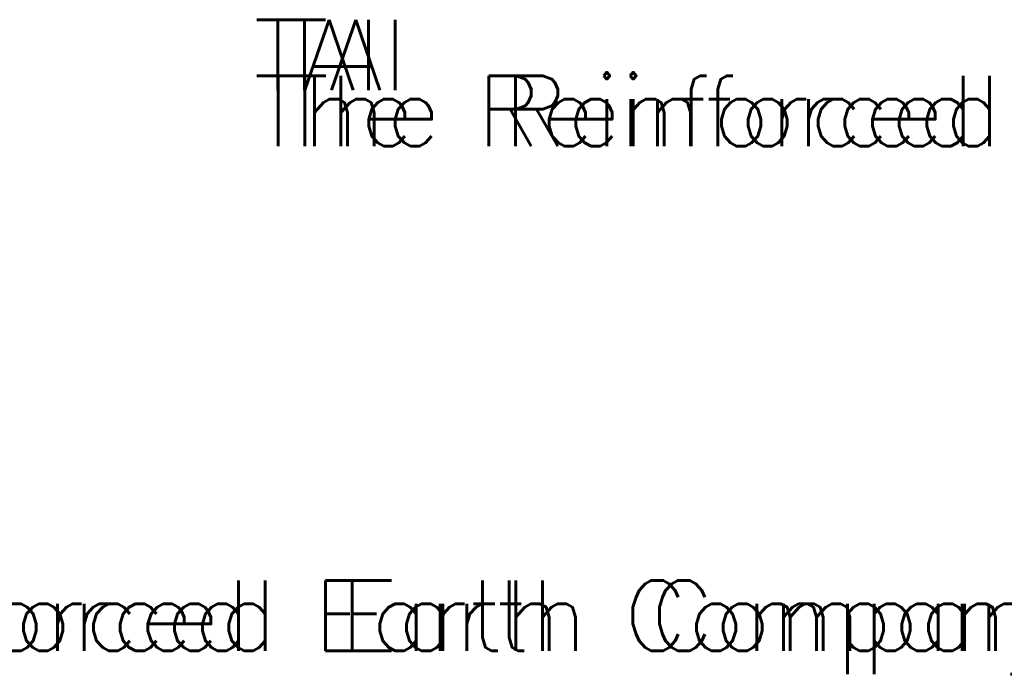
# Model space of a CAD drawing. Extents: x 5 to 2859, y 0 to 3983.
# Tile 18 of 20: x 467 to 732, y 306 to 483. Entities that reach past the tile are written whole.
import ezdxf

# ---------------------------------------------------------------- set-up
doc = ezdxf.new("R2010")
doc.units = 0
doc.header["$LTSCALE"] = 25.4
doc.header["$MEASUREMENT"] = 0
doc.layers.add('PAN_AREA', color=1, linetype='CONTINUOUS')
doc.layers.add('TRASH', color=1, linetype='CONTINUOUS')
doc.styles.add('TXT_SHX', font='txt.shx')

msp = doc.modelspace()

# ---------------------------------------------------------------- texts
at = {"layer": 'PAN_AREA', "color": 3, "linetype": 'CONTINUOUS', "style": 'TXT_SHX'}
for s, p in [('TAI', (536.96, 463.52)), ('The Reinforced Earth Company', (537.03, 448.41)), ('The Reinforced Earth Company', (341.7, 312.28))]:
    msp.add_text(s, height=19, dxfattribs=at).set_placement(p)
at = {"layer": 'TRASH', "color": 3, "linetype": 'CONTINUOUS', "style": 'TXT_SHX'}
for s, p in [('TAI', (529.78, 463.52)), ('TAI', (529.78, 463.52)), ('The Reinforced Earth Company', (529.86, 448.41)), ('The Reinforced Earth Company', (529.86, 448.41)), ('The Reinforced Earth Company', (334.52, 312.28)), ('The Reinforced Earth Company', (334.52, 312.28))]:
    msp.add_text(s, height=19, dxfattribs=at).set_placement(p)

doc.saveas('drawing.dxf')
